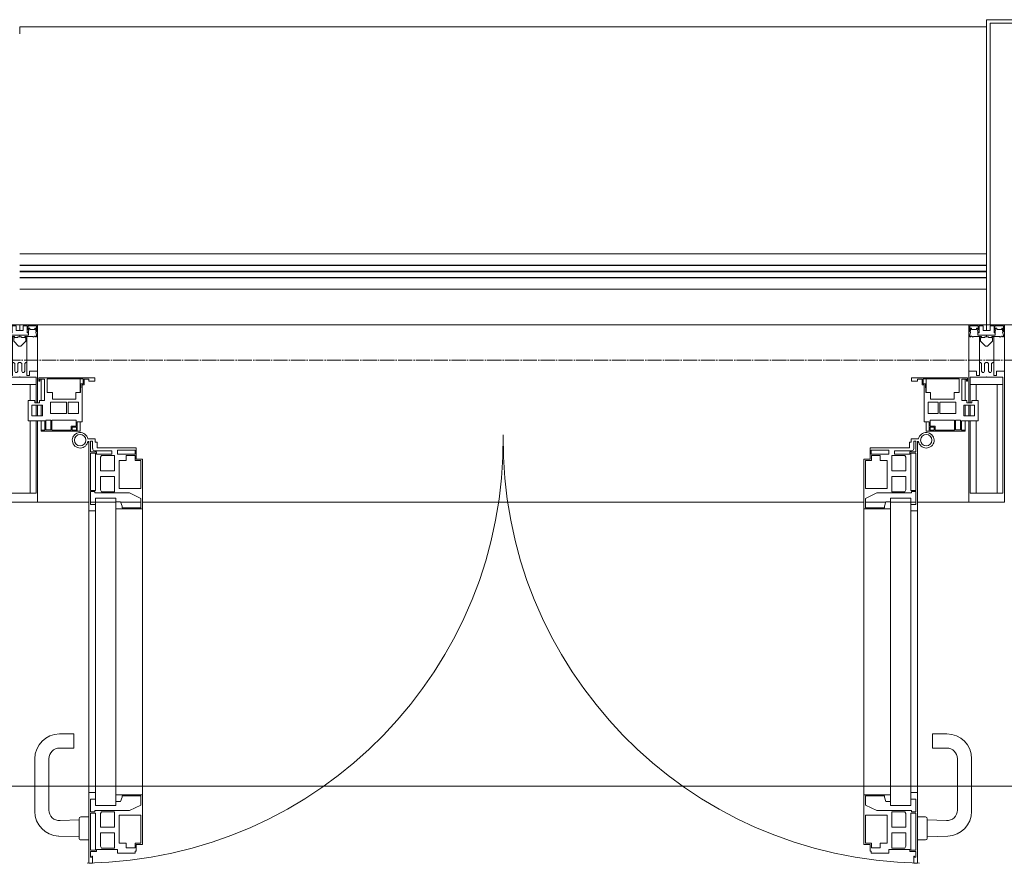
# Model space of a CAD drawing. Header units: millimetres. Extents: x 5617 to 106049, y 7718 to 209339.
# Tile 42 of 63: x 46504 to 47891, y 32391 to 33580. Entities that reach past the tile are written whole.
import ezdxf

# ---------------------------------------------------------------- set-up
doc = ezdxf.new("R2010")
doc.units = ezdxf.units.MM
doc.linetypes.add('ADSK_Линия сетки', pattern=[25, 20, -2.5, 0, -2.5])
for name, color, linetype, lineweight in [('Двери', 7, 'Continuous', 18), ('Импосты витража', 7, 'Continuous', 18), ('Колонны', 7, 'Continuous', 18), ('Ограждение', 7, 'Continuous', 18), ('Оси', 7, 'Continuous', 9), ('Панели витража', 7, 'Continuous', 18), ('Перекрытия', 7, 'Continuous', 18), ('Поручни', 7, 'Continuous', 18), ('Элементы узлов', 7, 'Continuous', 18)]:
    doc.layers.add(name, color=color, linetype=linetype, lineweight=lineweight)

# ---------------------------------------------------------------- blocks, each defined once
blk = doc.blocks.new('135_SLK_K4_AR_rvt-1-МКСС_К4_L18_61_500_')
at = {"layer": 'Перекрытия', "color": 253, "true_color": 0xaaaaaa}
blk.add_line((124100, 32500), (120650, 32500), dxfattribs=at)
blk = doc.blocks.new('Rectangular Mullion - 50Wx250H-V48-МКСС_К4_L18_61_500_')
at = {"layer": 'Элементы узлов', "color": 253, "lineweight": 5, "true_color": 0xaaaaaa}
for p, q in [((-25, 135.1), (-25, 250)), ((-25, 250), (0, 250)), ((25, 250), (0, 250)), ((25, 65.2), (25, 250)), ((-23, 237.3), (0, 237.3)), ((-23, 237.3), (-23, 135.1)), ((-14.9, 135.1), (-14.9, 237.3)), ((23, 237.3), (0, 237.3)), ((14.9, 84), (14.9, 237.3)), ((23, 237.3), (23, 73.6)), ((-25, 113.4), (-25, 128.4)), ((-23, 128.4), (-23, 113.4)), ((-25, 65.2), (-25, 110.1)), ((-23, 110.1), (-23, 73.6)), ((-14.9, 84), (-14.9, 106.6)), ((0, 84), (-23, 84)), ((0, 84), (23, 84)), ((-0.5, 73.6), (-23, 73.6)), ((-14, 71.3), (-14, 65.2)), ((-10, 71.3), (-14, 71.3)), ((-10, 53), (-10, 71.3)), ((0.5, 73.6), (23, 73.6)), ((10, 71.3), (14, 71.3)), ((10, 53), (10, 71.3)), ((14, 71.3), (14, 65.2)), ((-14, 65.2), (-25, 65.2)), ((-7, 65.2), (-5.9, 67.3)), ((-7, 65.2), (-7, 54.7)), ((-4.1, 67.3), (-5.9, 67.3)), ((-4.1, 67.3), (-2.9, 65.1)), ((-2.9, 65.1), (-2.9, 54.6)), ((4.1, 67.3), (2.9, 65.1)), ((2.9, 65.1), (2.9, 54.6)), ((4.1, 67.3), (5.9, 67.3)), ((7, 65.2), (5.9, 67.3)), ((7, 65.2), (7, 54.7)), ((14, 65.2), (25, 65.2)), ((-8.7, 53), (-10, 53)), ((-10, 53), (-10, 17)), ((-8.7, 53), (-7, 54.7)), ((-1.3, 53), (-2.9, 54.6)), ((0, 53), (-1.3, 53)), ((0, 53), (1.3, 53)), ((1.3, 53), (2.9, 54.6)), ((8.7, 53), (7, 54.7)), ((8.7, 53), (10, 53)), ((10, 53), (10, 17)), ((-8.5, 23), (-1.5, 30)), ((-1.5, 30), (0, 30)), ((1.5, 30), (0, 30)), ((8.5, 23), (1.5, 30)), ((-23.8, 14.6), (-25, 14.2)), ((-25, 0), (-25, 14.2)), ((-22.3, 17), (-23.8, 17)), ((-23.8, 17), (-23.8, 14.6)), ((-22.5, 10.6), (-23.8, 14.6)), ((-22.3, 17), (-22.3, 16)), ((-22.3, 16), (-21.3, 16)), ((-19, 17.6), (-21.3, 16)), ((-18.4, 16.6), (-19, 17.6)), ((-7.4, 16.6), (-18.4, 16.6)), ((-12.2, 9), (-12.2, 14.8)), ((-12.2, 14.8), (0, 14.8)), ((-10, 17), (-7.5, 17)), ((-8.5, 18.5), (-8.5, 23)), ((-7.5, 18.5), (-8.5, 18.5)), ((-7.5, 17), (-7.5, 18.5)), ((-7.4, 18), (-7.4, 16.6)), ((-2.6, 18), (-7.4, 18)), ((-2.6, 18), (-2.6, 16.8)), ((-2.6, 16.8), (0, 16.8)), ((2.6, 16.8), (0, 16.8)), ((0, 14.8), (0, 16.8)), ((0, 14.8), (0, 16.8)), ((12.2, 14.8), (0, 14.8)), ((2.6, 18), (2.6, 16.8)), ((2.6, 18), (7.4, 18)), ((7.4, 18), (7.4, 16.6)), ((7.4, 16.6), (18.4, 16.6)), ((7.5, 18.5), (8.5, 18.5)), ((7.5, 17), (7.5, 18.5)), ((10, 17), (7.5, 17)), ((8.5, 18.5), (8.5, 23)), ((12.2, 9), (12.2, 14.8)), ((18.4, 16.6), (19, 17.6)), ((19, 17.6), (21.3, 16)), ((22.3, 16), (21.3, 16)), ((22.3, 17), (22.3, 16)), ((22.3, 17), (23.8, 17)), ((22.5, 10.6), (23.8, 14.6)), ((23.8, 17), (23.8, 14.6)), ((23.8, 14.6), (25, 14.2)), ((25, 0), (25, 14.2)), ((-22.5, 10.6), (-23.7, 9.9)), ((-23.7, 1.3), (-23.7, 9.9)), ((-23.7, 1.3), (-11.8, 1.3)), ((-23.2, 10.2), (-22.5, 8)), ((-22.5, 8), (-22.5, 4.5)), ((-21.3, 4.5), (-22.5, 4.5)), ((-21.3, 4.5), (-21.3, 6.5)), ((-21.3, 6.5), (-14.2, 6.5)), ((-14.2, 6.5), (-14.2, 4.5)), ((-13.2, 4.5), (-14.2, 4.5)), ((-13.2, 4.5), (-12.2, 7.2)), ((-12.7, 7.6), (-11.3, 11.4)), ((-12.7, 7.6), (-11.8, 6.9)), ((-11.8, 1.3), (-11.8, 6.9)), ((-10.5, 11.2), (-11.3, 11.4)), ((-10.5, 1.5), (-10.5, 11.2)), ((-4.8, 1.5), (-10.5, 1.5)), ((0, 8), (-4.8, 8)), ((-4.8, 1.5), (-4.8, 8)), ((0, 0), (0, 8)), ((0, 8), (4.8, 8)), ((0, 0), (0, 8)), ((4.8, 1.5), (4.8, 8)), ((4.8, 1.5), (10.5, 1.5)), ((10.5, 11.2), (11.3, 11.4)), ((10.5, 1.5), (10.5, 11.2)), ((12.7, 7.6), (11.3, 11.4)), ((12.7, 7.6), (11.8, 6.9)), ((11.8, 1.3), (11.8, 6.9)), ((23.7, 1.3), (11.8, 1.3)), ((13.2, 4.5), (12.2, 7.2)), ((13.2, 4.5), (14.2, 4.5)), ((21.3, 6.5), (14.2, 6.5)), ((14.2, 6.5), (14.2, 4.5)), ((21.3, 4.5), (21.3, 6.5)), ((21.3, 4.5), (22.5, 4.5)), ((22.5, 10.6), (23.7, 9.9)), ((23.2, 10.2), (22.5, 8)), ((22.5, 8), (22.5, 4.5)), ((23.7, 1.3), (23.7, 9.9)), ((-25, 0), (0, 0)), ((25, 0), (0, 0))]:
    blk.add_line(p, q, dxfattribs=at)
for centre, start, end in [((-0.5, 73.1), 360, 90), ((0.5, 73.1), 90, 180)]:
    blk.add_arc(centre, 0.5, start, end, dxfattribs=at)
blk = doc.blocks.new('Rectangular Mullion - R_StandardFrame_50Wx250H-V61-МКСС_К4_L18_61_500_')
at = {"layer": 'Импосты витража', "color": 253, "lineweight": 5, "true_color": 0xaaaaaa}
for p, q in [((-25, 135.1), (-25, 250)), ((-25, 250), (25, 250)), ((25, 250), (25, 0)), ((-25, 113.4), (-25, 128.4)), ((-25, 0), (-25, 110.1)), ((0, 0), (-25, 0)), ((25, 0), (5, 0))]:
    blk.add_line(p, q, dxfattribs=at)
blk = doc.blocks.new('A_PAN_ALU_Door_Double - EXT_1_Double_EQ-7512951-МКСС_К4_L18_61_500_')
at = {"layer": 'Двери', "color": 253, "lineweight": 5, "true_color": 0xaaaaaa}
for p, q in [((-583.7, 659.3), (-583.7, 758.9)), ((-583.7, 758.9), (-578.6, 758.9)), ((-583.7, 659.3), (-583.7, 758.9)), ((-583.7, 758.9), (-578.6, 758.9)), ((-581.6, 750.3), (-581.6, 742.3)), ((-579.8, 750.3), (-581.6, 750.3)), ((-581.6, 750.3), (-581.6, 742.3)), ((-579.8, 750.3), (-581.6, 750.3)), ((-579.8, 748.9), (-579.8, 750.3)), ((-579.8, 748.9), (-579.8, 750.3)), ((-578.6, 758.9), (-578.6, 748.9)), ((-578.6, 758.9), (-578.6, 748.9)), ((583.7, 758.9), (578.6, 758.9)), ((578.6, 758.9), (578.6, 748.9)), ((583.7, 758.9), (578.6, 758.9)), ((578.6, 758.9), (578.6, 748.9)), ((579.8, 748.9), (579.8, 750.3)), ((579.8, 750.3), (581.6, 750.3)), ((579.8, 748.9), (579.8, 750.3)), ((579.8, 750.3), (581.6, 750.3)), ((581.6, 750.3), (581.6, 742.3)), ((581.6, 750.3), (581.6, 742.3)), ((583.7, 659.3), (583.7, 758.9)), ((583.7, 659.3), (583.7, 758.9)), ((-581.6, 742.3), (-572.9, 742.3)), ((-581.6, 742.3), (-572.9, 742.3)), ((-581.6, 740.6), (-581.6, 688.2)), ((-574.6, 740.6), (-581.6, 740.6)), ((-581.6, 740.6), (-581.6, 688.2)), ((-574.6, 740.6), (-581.6, 740.6)), ((-578.6, 748.9), (-579.8, 748.9)), ((-578.6, 748.9), (-579.8, 748.9)), ((-574.6, 688.2), (-574.6, 740.6)), ((-574.6, 688.2), (-574.6, 740.6)), ((-572.9, 742.3), (-572.9, 739.3)), ((-572.9, 742.3), (-572.9, 739.3)), ((-572.9, 739.3), (-543.6, 739.3)), ((-572.9, 739.3), (-543.6, 739.3)), ((-566.1, 737.5), (-567.6, 734.8)), ((-566.1, 737.5), (-567.6, 734.8)), ((-547.7, 737.5), (-566.1, 737.5)), ((-547.7, 737.5), (-566.1, 737.5)), ((-547.7, 715.8), (-547.7, 737.5)), ((-547.7, 715.8), (-547.7, 737.5)), ((-543.6, 744.8), (-518.6, 744.8)), ((-543.6, 739.3), (-543.6, 744.8)), ((-543.6, 744.8), (-518.6, 744.8)), ((-543.6, 739.3), (-543.6, 744.8)), ((-531.2, 737.1), (-531.2, 730.5)), ((-518.8, 737.1), (-531.2, 737.1)), ((-531.2, 737.1), (-531.2, 730.5)), ((-518.8, 737.1), (-531.2, 737.1)), ((-518.8, 730.6), (-518.8, 737.1)), ((-518.8, 730.6), (-518.8, 737.1)), ((-518.6, 744.8), (-518.6, 741.8)), ((-518.6, 744.8), (-518.6, 741.8)), ((-518.6, 741.8), (-517.1, 741.8)), ((-518.6, 741.8), (-517.1, 741.8)), ((-517.1, 741.8), (-517.1, 732.3)), ((-517.1, 741.8), (-517.1, 732.3)), ((518.6, 741.8), (517.1, 741.8)), ((517.1, 741.8), (517.1, 732.3)), ((518.6, 741.8), (517.1, 741.8)), ((517.1, 741.8), (517.1, 732.3)), ((543.6, 744.8), (518.6, 744.8)), ((518.6, 744.8), (518.6, 741.8)), ((543.6, 744.8), (518.6, 744.8)), ((518.6, 744.8), (518.6, 741.8)), ((518.8, 730.6), (518.8, 737.1)), ((518.8, 737.1), (531.2, 737.1)), ((518.8, 730.6), (518.8, 737.1)), ((518.8, 737.1), (531.2, 737.1)), ((531.2, 737.1), (531.2, 730.5)), ((531.2, 737.1), (531.2, 730.5)), ((543.6, 739.3), (543.6, 744.8)), ((543.6, 739.3), (543.6, 744.8)), ((572.9, 739.3), (543.6, 739.3)), ((572.9, 739.3), (543.6, 739.3)), ((547.7, 715.8), (547.7, 737.5)), ((547.7, 737.5), (566.1, 737.5)), ((547.7, 715.8), (547.7, 737.5)), ((547.7, 737.5), (566.1, 737.5)), ((566.1, 737.5), (567.6, 734.8)), ((566.1, 737.5), (567.6, 734.8)), ((581.6, 742.3), (572.9, 742.3)), ((572.9, 742.3), (572.9, 739.3)), ((581.6, 742.3), (572.9, 742.3)), ((572.9, 742.3), (572.9, 739.3)), ((574.6, 688.2), (574.6, 740.6)), ((574.6, 740.6), (581.6, 740.6)), ((574.6, 688.2), (574.6, 740.6)), ((574.6, 740.6), (581.6, 740.6)), ((578.6, 748.9), (579.8, 748.9)), ((578.6, 748.9), (579.8, 748.9)), ((581.6, 740.6), (581.6, 688.2)), ((581.6, 740.6), (581.6, 688.2)), ((-567.6, 734.8), (-567.6, 715.8)), ((-567.6, 734.8), (-567.6, 715.8)), ((-541.3, 730.5), (-541.3, 691)), ((-531.2, 730.5), (-541.3, 730.5)), ((-541.3, 730.5), (-541.3, 691)), ((-531.2, 730.5), (-541.3, 730.5)), ((-510.6, 730.6), (-518.8, 730.6)), ((-510.6, 730.6), (-518.8, 730.6)), ((-517.1, 732.3), (-508.2, 732.3)), ((-517.1, 732.3), (-508.2, 732.3)), ((-510.6, 691), (-510.6, 730.6)), ((-510.6, 691), (-510.6, 730.6)), ((-508.2, 732.3), (-508.2, 662.3)), ((-508.2, 732.3), (-508.2, 662.3)), ((517.1, 732.3), (508.2, 732.3)), ((508.2, 732.3), (508.2, 662.3)), ((517.1, 732.3), (508.2, 732.3)), ((508.2, 732.3), (508.2, 662.3)), ((510.6, 691), (510.6, 730.6)), ((510.6, 730.6), (518.8, 730.6)), ((510.6, 691), (510.6, 730.6)), ((510.6, 730.6), (518.8, 730.6)), ((531.2, 730.5), (541.3, 730.5)), ((531.2, 730.5), (541.3, 730.5)), ((541.3, 730.5), (541.3, 691)), ((541.3, 730.5), (541.3, 691)), ((567.6, 734.8), (567.6, 715.8)), ((567.6, 734.8), (567.6, 715.8)), ((-567.6, 715.8), (-547.7, 715.8)), ((-567.6, 715.8), (-547.7, 715.8)), ((-567.6, 708), (-567.6, 688.9)), ((-547.7, 708), (-567.6, 708)), ((-567.6, 708), (-567.6, 688.9)), ((-547.7, 708), (-567.6, 708)), ((-547.7, 686.3), (-547.7, 708)), ((-547.7, 686.3), (-547.7, 708)), ((567.6, 715.8), (547.7, 715.8)), ((567.6, 715.8), (547.7, 715.8)), ((547.7, 708), (567.6, 708)), ((547.7, 686.3), (547.7, 708)), ((547.7, 708), (567.6, 708)), ((547.7, 686.3), (547.7, 708)), ((567.6, 708), (567.6, 688.9)), ((567.6, 708), (567.6, 688.9)), ((-581.6, 688.2), (-574.6, 688.2)), ((-581.6, 688.2), (-574.6, 688.2)), ((-581.6, 686.5), (-581.6, 668.4)), ((-575.4, 686.5), (-581.6, 686.5)), ((-581.6, 686.5), (-581.6, 668.4)), ((-575.4, 686.5), (-581.6, 686.5)), ((-575.4, 684.5), (-575.4, 686.5)), ((-575.4, 684.5), (-575.4, 686.5)), ((-526.4, 684.5), (-575.4, 684.5)), ((-526.4, 684.5), (-575.4, 684.5)), ((-567.6, 688.9), (-566.1, 686.3)), ((-567.6, 688.9), (-566.1, 686.3)), ((-566.1, 686.3), (-547.7, 686.3)), ((-566.1, 686.3), (-547.7, 686.3)), ((-541.3, 691), (-510.6, 691)), ((-541.3, 691), (-510.6, 691)), ((-510.6, 676.8), (-526.4, 684.5)), ((-510.6, 676.8), (-526.4, 684.5)), ((541.3, 691), (510.6, 691)), ((541.3, 691), (510.6, 691)), ((510.6, 676.8), (526.4, 684.5)), ((510.6, 676.8), (526.4, 684.5)), ((526.4, 684.5), (575.4, 684.5)), ((526.4, 684.5), (575.4, 684.5)), ((566.1, 686.3), (547.7, 686.3)), ((566.1, 686.3), (547.7, 686.3)), ((567.6, 688.9), (566.1, 686.3)), ((567.6, 688.9), (566.1, 686.3)), ((581.6, 688.2), (574.6, 688.2)), ((581.6, 688.2), (574.6, 688.2)), ((575.4, 684.5), (575.4, 686.5)), ((575.4, 686.5), (581.6, 686.5)), ((575.4, 684.5), (575.4, 686.5)), ((575.4, 686.5), (581.6, 686.5)), ((581.6, 686.5), (581.6, 668.4)), ((581.6, 686.5), (581.6, 668.4)), ((-583.7, 244.2), (-583.7, 677.3)), ((-581.6, 668.4), (-574.6, 668.4)), ((-581.6, 668.4), (-574.6, 668.4)), ((-574.6, 677.3), (-546, 677.3)), ((-574.6, 244.2), (-574.6, 677.3)), ((-574.6, 668.4), (-574.6, 659.3)), ((-574.6, 668.4), (-574.6, 659.3)), ((-546, 677.3), (-546, 244.2)), ((-546, 672), (-539.3, 672)), ((-546, 662.3), (-546, 672)), ((-546, 672), (-539.3, 672)), ((-546, 662.3), (-546, 672)), ((-539.3, 672), (-537.1, 665.9)), ((-539.3, 672), (-537.1, 665.9)), ((-510.6, 663.8), (-510.6, 676.8)), ((-510.6, 663.8), (-510.6, 676.8)), ((510.6, 663.8), (510.6, 676.8)), ((510.6, 663.8), (510.6, 676.8)), ((539.3, 672), (537.1, 665.9)), ((539.3, 672), (537.1, 665.9)), ((546, 672), (539.3, 672)), ((546, 672), (539.3, 672)), ((546, 677.3), (546, 244.2)), ((574.6, 677.3), (546, 677.3)), ((546, 662.3), (546, 672)), ((546, 662.3), (546, 672)), ((574.6, 244.2), (574.6, 677.3)), ((581.6, 668.4), (574.6, 668.4)), ((574.6, 668.4), (574.6, 659.3)), ((581.6, 668.4), (574.6, 668.4)), ((574.6, 668.4), (574.6, 659.3)), ((583.7, 244.2), (583.7, 677.3)), ((-574.6, 659.3), (-583.7, 659.3)), ((-574.6, 659.3), (-583.7, 659.3)), ((-508.2, 662.3), (-546, 662.3)), ((-508.2, 662.3), (-546, 662.3)), ((-537.1, 665.9), (-537.1, 663.8)), ((-537.1, 665.9), (-537.1, 663.8)), ((-537.1, 663.8), (-510.6, 663.8)), ((-537.1, 663.8), (-510.6, 663.8)), ((-508.2, 662.3), (-508.2, 259.2)), ((508.2, 662.3), (546, 662.3)), ((508.2, 662.3), (546, 662.3)), ((508.2, 662.3), (508.2, 259.2)), ((537.1, 663.8), (510.6, 663.8)), ((537.1, 663.8), (510.6, 663.8)), ((537.1, 665.9), (537.1, 663.8)), ((537.1, 665.9), (537.1, 663.8)), ((574.6, 659.3), (583.7, 659.3)), ((574.6, 659.3), (583.7, 659.3)), ((-583.7, 262.2), (-574.6, 262.2)), ((-583.7, 164.2), (-583.7, 262.2)), ((-581.6, 253.1), (-581.6, 235.1)), ((-574.6, 253.1), (-581.6, 253.1)), ((-574.6, 262.2), (-574.6, 253.1)), ((-546, 259.2), (-508.2, 259.2)), ((-546, 249.6), (-546, 259.2)), ((-537.1, 255.7), (-539.3, 249.6)), ((-537.1, 257.7), (-537.1, 255.7)), ((-510.6, 257.7), (-537.1, 257.7)), ((-510.6, 244.7), (-510.6, 257.7)), ((-508.2, 259.2), (-508.2, 189.3)), ((546, 259.2), (508.2, 259.2)), ((508.2, 259.2), (508.2, 189.3)), ((510.6, 244.7), (510.6, 257.7)), ((510.6, 257.7), (537.1, 257.7)), ((537.1, 257.7), (537.1, 255.7)), ((537.1, 255.7), (539.3, 249.6)), ((546, 249.6), (546, 259.2)), ((583.7, 262.2), (574.6, 262.2)), ((574.6, 262.2), (574.6, 253.1)), ((574.6, 253.1), (581.6, 253.1)), ((581.6, 253.1), (581.6, 235.1)), ((583.7, 164.2), (583.7, 262.2)), ((-575.4, 237), (-526.4, 237)), ((-575.4, 235.1), (-575.4, 237)), ((-574.6, 244.2), (-546, 244.2)), ((-539.3, 249.6), (-546, 249.6)), ((-526.4, 237), (-510.6, 244.7)), ((526.4, 237), (510.6, 244.7)), ((575.4, 237), (526.4, 237)), ((539.3, 249.6), (546, 249.6)), ((574.6, 244.2), (546, 244.2)), ((575.4, 235.1), (575.4, 237)), ((-581.6, 235.1), (-575.4, 235.1)), ((-581.6, 233.4), (-581.6, 180.9)), ((-574.6, 233.4), (-581.6, 233.4)), ((-574.6, 180.9), (-574.6, 233.4)), ((-566.1, 235.3), (-567.6, 232.6)), ((-567.6, 232.6), (-567.6, 213.6)), ((-547.7, 235.3), (-566.1, 235.3)), ((-547.7, 213.6), (-547.7, 235.3)), ((-541.3, 230.6), (-541.3, 191)), ((-510.6, 230.6), (-541.3, 230.6)), ((-510.6, 191), (-510.6, 230.6)), ((510.6, 230.6), (541.3, 230.6)), ((510.6, 191), (510.6, 230.6)), ((541.3, 230.6), (541.3, 191)), ((547.7, 213.6), (547.7, 235.3)), ((547.7, 235.3), (566.1, 235.3)), ((566.1, 235.3), (567.6, 232.6)), ((567.6, 232.6), (567.6, 213.6)), ((574.6, 233.4), (581.6, 233.4)), ((574.6, 180.9), (574.6, 233.4)), ((581.6, 235.1), (575.4, 235.1)), ((581.6, 233.4), (581.6, 180.9)), ((-567.6, 213.6), (-547.7, 213.6)), ((567.6, 213.6), (547.7, 213.6)), ((-567.6, 205.7), (-567.6, 186.7)), ((-547.7, 205.7), (-567.6, 205.7)), ((-547.7, 184), (-547.7, 205.7)), ((547.7, 205.7), (567.6, 205.7)), ((547.7, 184), (547.7, 205.7)), ((567.6, 205.7), (567.6, 186.7)), ((-581.6, 180.9), (-574.6, 180.9)), ((-572.9, 182.2), (-572.9, 179.2)), ((-551.3, 182.2), (-572.9, 182.2)), ((-567.6, 186.7), (-566.1, 184)), ((-566.1, 184), (-547.7, 184)), ((-551.3, 177.5), (-551.3, 182.2)), ((-543.6, 182.2), (-543.6, 176.7)), ((-518.6, 182.2), (-543.6, 182.2)), ((-541.3, 191), (-531.2, 191)), ((-531.2, 191), (-531.2, 184.4)), ((-531.2, 184.4), (-518.8, 184.4)), ((-518.8, 191), (-510.6, 191)), ((-518.8, 184.4), (-518.8, 191)), ((-518.6, 176.7), (-518.6, 182.2)), ((-517.1, 189.3), (-517.1, 173.3)), ((-508.2, 189.3), (-517.1, 189.3)), ((508.2, 189.3), (517.1, 189.3)), ((518.8, 191), (510.6, 191)), ((517.1, 189.3), (517.1, 173.3)), ((518.6, 182.2), (543.6, 182.2)), ((518.6, 176.7), (518.6, 182.2)), ((518.8, 184.4), (518.8, 191)), ((531.2, 184.4), (518.8, 184.4)), ((541.3, 191), (531.2, 191)), ((531.2, 191), (531.2, 184.4)), ((543.6, 182.2), (543.6, 176.7)), ((566.1, 184), (547.7, 184)), ((551.3, 177.5), (551.3, 182.2)), ((551.3, 182.2), (572.9, 182.2)), ((567.6, 186.7), (566.1, 184)), ((572.9, 182.2), (572.9, 179.2)), ((581.6, 180.9), (574.6, 180.9)), ((-581.6, 179.2), (-581.6, 164.2)), ((-572.9, 179.2), (-581.6, 179.2)), ((-578.6, 164.2), (-578.6, 174.5)), ((-575.5, 177.5), (-551.3, 177.5)), ((-572.4, 173.3), (-572.4, 165.6)), ((-517.1, 173.3), (-572.4, 173.3)), ((-543.6, 176.7), (-518.6, 176.7)), ((517.1, 173.3), (572.4, 173.3)), ((543.6, 176.7), (518.6, 176.7)), ((575.5, 177.5), (551.3, 177.5)), ((572.4, 173.3), (572.4, 165.6)), ((572.9, 179.2), (581.6, 179.2)), ((578.6, 164.2), (578.6, 174.5)), ((581.6, 179.2), (581.6, 164.2)), ((-575.1, 160.7), (-585.4, 160.7)), ((-581.6, 164.2), (-578.6, 164.2)), ((-575.1, 165.6), (-575.1, 160.7)), ((-572.4, 165.6), (-575.1, 165.6)), ((572.4, 165.6), (575.1, 165.6)), ((575.1, 165.6), (575.1, 160.7)), ((575.1, 160.7), (585.4, 160.7)), ((581.6, 164.2), (578.6, 164.2))]:
    blk.add_line(p, q, dxfattribs=at)
at = {"layer": 'Двери', "lineweight": 5}
for p, q in [((-597.6, 721.7), (-626.4, 720.7)), ((-597.6, 723.5), (-597.6, 696)), ((-583.6, 726), (-595.1, 726)), ((583.6, 726), (595.1, 726)), ((597.6, 723.5), (597.6, 696)), ((597.6, 721.7), (626.4, 720.7)), ((-624.5, 698.8), (-597.6, 697.7)), ((624.5, 698.8), (597.6, 697.7)), ((-660.1, 685.7), (-660.1, 611.5)), ((-640.1, 611.5), (-640.1, 683.8)), ((-595.1, 693.5), (-583.6, 693.5)), ((595.1, 693.5), (583.6, 693.5)), ((640.1, 611.5), (640.1, 683.8)), ((660.1, 685.7), (660.1, 611.5)), ((-605.1, 596.5), (-625.1, 596.5)), ((-605.1, 576.5), (-605.1, 596.5)), ((605.1, 576.5), (605.1, 596.5)), ((605.1, 596.5), (625.1, 596.5)), ((-625.1, 576.5), (-605.1, 576.5)), ((625.1, 576.5), (605.1, 576.5))]:
    blk.add_line(p, q, dxfattribs=at)
at = {"layer": 'Двери', "color": 254, "lineweight": 5, "true_color": 0xd4d4d4}
for centre, start, end in [((-596.2, 162.6), 359.296, 89.0613), ((596.2, 162.6), 90.9387, 180.704)]:
    blk.add_arc(centre, 596.2, start, end, dxfattribs=at)
at = {"layer": 'Двери', "lineweight": 5}
for centre, radius, start, end in [((-595.1, 723.5), 2.5, 90, 180), ((595.1, 723.5), 2.5, 360, 90), ((-625.1, 685.7), 35, 92.1945, 180), ((625.1, 685.7), 35, 360, 87.8055), ((-625.1, 683.8), 15, 87.8056, 180), ((-595.1, 696), 2.5, 180, 270), ((595.1, 696), 2.5, 270, 360), ((625.1, 683.8), 15, 0, 92.1944), ((-625.1, 611.5), 35, 180, 270), ((-625.1, 611.5), 15, 180, 270), ((625.1, 611.5), 35, 270, 360), ((625.1, 611.5), 15, 270, 360)]:
    blk.add_arc(centre, radius, start, end, dxfattribs=at)
at = {"layer": 'Двери', "color": 253, "lineweight": 5, "true_color": 0xaaaaaa}
for centre, radius, start, end in [((-596.2, 162.7), 11, 16.047, 350.0284), ((-596.2, 162.6), 8, 90, 270), ((-596.2, 162.6), 8, 270, 90), ((-575.5, 174.5), 3, 90, 180), ((575.5, 174.5), 3, 360, 90), ((596.2, 162.7), 11, 189.9716, 163.953), ((596.2, 162.6), 8, 90, 270), ((596.2, 162.6), 8, 270, 90), ((-583.7, 166.3), 2.03, 196.0721, 270), ((583.7, 166.3), 2.03, 270, 343.9279)]:
    blk.add_arc(centre, radius, start, end, dxfattribs=at)
at = {"layer": 'Панели витража', "color": 253, "lineweight": 5, "true_color": 0xaaaaaa}
for p, q in [((-600.3, 150), (-651.2, 150)), ((-651.2, 150), (-651.2, 148.5)), ((-651.2, 148.5), (-645.9, 148.5)), ((-651.2, 148.5), (-651.2, 135.1)), ((-645.9, 148.5), (-645.9, 135.1)), ((-644.3, 134.5), (-644.3, 148.2)), ((-644.3, 148.2), (-637.3, 148.2)), ((-637.3, 148.2), (-637.3, 134.5)), ((-635.9, 134.2), (-635.9, 148.4)), ((-635.9, 148.4), (-608.9, 148.4)), ((-608.9, 148.4), (-608.9, 142.8)), ((-608.9, 142.8), (-601.9, 142.8)), ((-607.5, 148.7), (-601.5, 148.7)), ((-607.5, 144.4), (-607.5, 148.7)), ((-601.5, 144.4), (-607.5, 144.4)), ((-601.9, 142.8), (-601.9, 134.2)), ((-601.5, 148.7), (-601.5, 144.4)), ((-600.3, 136.5), (-600.3, 150)), ((-596.2, 150), (-600.3, 150)), ((-596.2, 136.5), (-596.2, 150)), ((596.2, 150), (596.2, 136.5)), ((600.3, 150), (596.2, 150)), ((651.2, 150), (600.3, 150)), ((600.3, 150), (600.3, 136.5)), ((601.5, 144.4), (601.5, 148.7)), ((601.5, 148.7), (607.5, 148.7)), ((607.5, 144.4), (601.5, 144.4)), ((601.9, 134.2), (601.9, 142.8)), ((601.9, 142.8), (608.9, 142.8)), ((607.5, 148.7), (607.5, 144.4)), ((608.9, 142.8), (608.9, 148.4)), ((608.9, 148.4), (635.9, 148.4)), ((635.9, 148.4), (635.9, 134.2)), ((637.3, 148.2), (644.3, 148.2)), ((637.3, 134.5), (637.3, 148.2)), ((644.3, 148.2), (644.3, 134.5)), ((645.9, 135.1), (645.9, 148.5)), ((645.9, 148.5), (651.2, 148.5)), ((651.2, 148.5), (651.2, 150)), ((651.2, 135.1), (651.2, 148.5)), ((-645.9, 135.1), (-669.2, 135.1)), ((-669.2, 135.1), (-669.2, 106.6)), ((-664.2, 113.4), (-664.2, 128.4)), ((-664.2, 128.4), (-649.2, 128.4)), ((-651.2, 128.4), (-651.2, 113.4)), ((-649.2, 128.4), (-649.2, 113.4)), ((-637.3, 134.5), (-644.3, 134.5)), ((-637.8, 108.8), (-637.8, 125)), ((-637.8, 125), (-615.2, 125)), ((-601.9, 134.2), (-635.9, 134.2)), ((-615.2, 125), (-615.2, 108.8)), ((-613, 108.8), (-613, 125)), ((-613, 125), (-598.7, 125)), ((-593.3, 136.5), (-600.3, 136.5)), ((-598.7, 125), (-598.7, 108.8)), ((-593.3, 84.8), (-593.3, 136.5)), ((600.3, 136.5), (593.3, 136.5)), ((593.3, 136.5), (593.3, 84.8)), ((598.7, 125), (613, 125)), ((598.7, 108.8), (598.7, 125)), ((635.9, 134.2), (601.9, 134.2)), ((613, 125), (613, 108.8)), ((615.2, 125), (637.8, 125)), ((615.2, 108.8), (615.2, 125)), ((644.3, 134.5), (637.3, 134.5)), ((637.8, 125), (637.8, 108.8)), ((669.2, 135.1), (645.9, 135.1)), ((649.2, 128.4), (664.2, 128.4)), ((649.2, 113.4), (649.2, 128.4)), ((651.2, 113.4), (651.2, 128.4)), ((664.2, 128.4), (664.2, 113.4)), ((669.2, 106.6), (669.2, 135.1)), ((-649.2, 113.4), (-664.2, 113.4)), ((664.2, 113.4), (649.2, 113.4)), ((-669.2, 106.6), (-660.2, 106.6)), ((-660.2, 106.6), (-660.2, 110.1)), ((-660.2, 110.1), (-653.3, 110.1)), ((-653.3, 110.1), (-653.3, 106.6)), ((-653.3, 106.6), (-646.3, 106.6)), ((-651.2, 106.6), (-651.2, 76.7)), ((-646.3, 106.6), (-646.3, 76.7)), ((-615.2, 108.8), (-637.8, 108.8)), ((-635.3, 95.5), (-635.3, 105)), ((-635.3, 105), (-602.1, 105)), ((-598.7, 108.8), (-613, 108.8)), ((-602.1, 105), (-602.1, 95.5)), ((613, 108.8), (598.7, 108.8)), ((602.1, 95.5), (602.1, 105)), ((602.1, 105), (635.3, 105)), ((637.8, 108.8), (615.2, 108.8)), ((635.3, 105), (635.3, 95.5)), ((646.3, 76.7), (646.3, 106.6)), ((646.3, 106.6), (653.3, 106.6)), ((651.2, 76.7), (651.2, 106.6)), ((653.3, 106.6), (653.3, 110.1)), ((653.3, 110.1), (660.2, 110.1)), ((660.2, 110.1), (660.2, 106.6)), ((660.2, 106.6), (669.2, 106.6)), ((-642.4, 76.3), (-642.4, 95.5)), ((-642.4, 95.5), (-635.3, 95.5)), ((-602.1, 95.5), (-595.8, 95.5)), ((-596.2, 76.2), (-596.2, 95.5)), ((-595.8, 95.5), (-595.8, 89)), ((-595.8, 89), (-595, 88.2)), ((-595, 88.2), (-595, 83.1)), ((-590.3, 84.8), (-593.3, 84.8)), ((-590.3, 76.5), (-590.3, 84.8)), ((593.3, 84.8), (590.3, 84.8)), ((590.3, 84.8), (590.3, 76.5)), ((595, 88.2), (595.8, 89)), ((595, 83.1), (595, 88.2)), ((595.8, 89), (595.8, 95.5)), ((595.8, 95.5), (602.1, 95.5)), ((596.2, 95.5), (596.2, 76.2)), ((635.3, 95.5), (642.4, 95.5)), ((642.4, 95.5), (642.4, 76.3)), ((-652.8, 79.5), (-654.3, 79.5)), ((-654.3, 79.5), (-654.3, 74.5)), ((-654.3, 74.5), (-575.3, 74.5)), ((-652.8, 76.7), (-652.8, 79.5)), ((-646.3, 76.7), (-652.8, 76.7)), ((-592, 76.3), (-642.4, 76.3)), ((-595, 83.1), (-592, 83.1)), ((-592, 83.1), (-592, 76.3)), ((-583.9, 76.5), (-590.3, 76.5)), ((-575.3, 79.5), (-583.9, 79.5)), ((-583.9, 79.5), (-583.9, 76.5)), ((-575.3, 74.5), (-575.3, 79.5)), ((583.9, 79.5), (575.3, 79.5)), ((575.3, 79.5), (575.3, 74.5)), ((575.3, 74.5), (654.3, 74.5)), ((583.9, 76.5), (583.9, 79.5)), ((590.3, 76.5), (583.9, 76.5)), ((592, 76.3), (592, 83.1)), ((592, 83.1), (595, 83.1)), ((642.4, 76.3), (592, 76.3)), ((652.8, 76.7), (646.3, 76.7)), ((654.3, 79.5), (652.8, 79.5)), ((652.8, 79.5), (652.8, 76.7)), ((654.3, 74.5), (654.3, 79.5))]:
    blk.add_line(p, q, dxfattribs=at)
blk = doc.blocks.new('Rectangular Mullion - R_StandardFrame_50Wx250H-V62-МКСС_К4_L18_61_500_')
at = {"layer": 'Импосты витража', "color": 253, "lineweight": 5, "true_color": 0xaaaaaa}
for p, q in [((132872.5, 33150), (131560, 33150)), ((131632.5, 32900), (131560, 32900)), ((131670.3, 32900), (131634.6, 32900)), ((131705.7, 32900), (131677.1, 32900)), ((132724.5, 32900), (131708, 32900)), ((132755.4, 32900), (132726.8, 32900)), ((132797.9, 32900), (132762.2, 32900)), ((132872.5, 32900), (132800, 32900))]:
    blk.add_line(p, q, dxfattribs=at)
blk = doc.blocks.new('Rectangular Mullion - 50Wx250H-V46-МКСС_К4_L18_61_500_')
at = {"layer": 'Элементы узлов', "color": 253, "lineweight": 5, "true_color": 0xaaaaaa}
for p, q in [((-25, 65.2), (-25, 250)), ((-25, 250), (0, 250)), ((25, 250), (0, 250)), ((25, 135.1), (25, 250)), ((-23, 237.3), (0, 237.3)), ((-23, 237.3), (-23, 73.6)), ((-14.9, 84), (-14.9, 237.3)), ((23, 237.3), (0, 237.3)), ((14.9, 135.1), (14.9, 237.3)), ((23, 237.3), (23, 135.1)), ((23, 128.4), (23, 113.4)), ((25, 113.4), (25, 128.4)), ((14.9, 84), (14.9, 106.6)), ((23, 110.1), (23, 73.6)), ((25, 65.2), (25, 110.1)), ((0, 84), (-23, 84)), ((0, 84), (23, 84)), ((-0.5, 73.6), (-23, 73.6)), ((-14, 71.3), (-14, 65.2)), ((-10, 71.3), (-14, 71.3)), ((-10, 53), (-10, 71.3)), ((0.5, 73.6), (23, 73.6)), ((10, 71.3), (14, 71.3)), ((10, 53), (10, 71.3)), ((14, 71.3), (14, 65.2)), ((-14, 65.2), (-25, 65.2)), ((-7, 65.2), (-5.9, 67.3)), ((-7, 65.2), (-7, 54.7)), ((-4.1, 67.3), (-5.9, 67.3)), ((-4.1, 67.3), (-2.9, 65.1)), ((-2.9, 65.1), (-2.9, 54.6)), ((4.1, 67.3), (2.9, 65.1)), ((2.9, 65.1), (2.9, 54.6)), ((4.1, 67.3), (5.9, 67.3)), ((7, 65.2), (5.9, 67.3)), ((7, 65.2), (7, 54.7)), ((14, 65.2), (25, 65.2)), ((-8.7, 53), (-10, 53)), ((-10, 53), (-10, 17)), ((-8.7, 53), (-7, 54.7)), ((-1.3, 53), (-2.9, 54.6)), ((0, 53), (-1.3, 53)), ((0, 53), (1.3, 53)), ((1.3, 53), (2.9, 54.6)), ((8.7, 53), (7, 54.7)), ((8.7, 53), (10, 53)), ((10, 53), (10, 17)), ((-8.5, 23), (-1.5, 30)), ((-1.5, 30), (0, 30)), ((1.5, 30), (0, 30)), ((8.5, 23), (1.5, 30)), ((-23.8, 14.6), (-25, 14.2)), ((-25, 0), (-25, 14.2)), ((-22.3, 17), (-23.8, 17)), ((-23.8, 17), (-23.8, 14.6)), ((-22.5, 10.6), (-23.8, 14.6)), ((-22.3, 17), (-22.3, 16)), ((-22.3, 16), (-21.3, 16)), ((-19, 17.6), (-21.3, 16)), ((-18.4, 16.6), (-19, 17.6)), ((-7.4, 16.6), (-18.4, 16.6)), ((-12.2, 9), (-12.2, 14.8)), ((-12.2, 14.8), (0, 14.8)), ((-10, 17), (-7.5, 17)), ((-8.5, 18.5), (-8.5, 23)), ((-7.5, 18.5), (-8.5, 18.5)), ((-7.5, 17), (-7.5, 18.5)), ((-7.4, 18), (-7.4, 16.6)), ((-2.6, 18), (-7.4, 18)), ((-2.6, 18), (-2.6, 16.8)), ((-2.6, 16.8), (0, 16.8)), ((2.6, 16.8), (0, 16.8)), ((0, 14.8), (0, 16.8)), ((0, 14.8), (0, 16.8)), ((12.2, 14.8), (0, 14.8)), ((2.6, 18), (2.6, 16.8)), ((2.6, 18), (7.4, 18)), ((7.4, 18), (7.4, 16.6)), ((7.4, 16.6), (18.4, 16.6)), ((7.5, 18.5), (8.5, 18.5)), ((7.5, 17), (7.5, 18.5)), ((10, 17), (7.5, 17)), ((8.5, 18.5), (8.5, 23)), ((12.2, 9), (12.2, 14.8)), ((18.4, 16.6), (19, 17.6)), ((19, 17.6), (21.3, 16)), ((22.3, 16), (21.3, 16)), ((22.3, 17), (22.3, 16)), ((22.3, 17), (23.8, 17)), ((22.5, 10.6), (23.8, 14.6)), ((23.8, 17), (23.8, 14.6)), ((23.8, 14.6), (25, 14.2)), ((25, 0), (25, 14.2)), ((-22.5, 10.6), (-23.7, 9.9)), ((-23.7, 1.3), (-23.7, 9.9)), ((-23.7, 1.3), (-11.8, 1.3)), ((-23.2, 10.2), (-22.5, 8)), ((-22.5, 8), (-22.5, 4.5)), ((-21.3, 4.5), (-22.5, 4.5)), ((-21.3, 4.5), (-21.3, 6.5)), ((-21.3, 6.5), (-14.2, 6.5)), ((-14.2, 6.5), (-14.2, 4.5)), ((-13.2, 4.5), (-14.2, 4.5)), ((-13.2, 4.5), (-12.2, 7.2)), ((-12.7, 7.6), (-11.3, 11.4)), ((-12.7, 7.6), (-11.8, 6.9)), ((-11.8, 1.3), (-11.8, 6.9)), ((-10.5, 11.2), (-11.3, 11.4)), ((-10.5, 1.5), (-10.5, 11.2)), ((-4.8, 1.5), (-10.5, 1.5)), ((0, 8), (-4.8, 8)), ((-4.8, 1.5), (-4.8, 8)), ((0, 0), (0, 8)), ((0, 8), (4.8, 8)), ((0, 0), (0, 8)), ((4.8, 1.5), (4.8, 8)), ((4.8, 1.5), (10.5, 1.5)), ((10.5, 11.2), (11.3, 11.4)), ((10.5, 1.5), (10.5, 11.2)), ((12.7, 7.6), (11.3, 11.4)), ((12.7, 7.6), (11.8, 6.9)), ((11.8, 1.3), (11.8, 6.9)), ((23.7, 1.3), (11.8, 1.3)), ((13.2, 4.5), (12.2, 7.2)), ((13.2, 4.5), (14.2, 4.5)), ((21.3, 6.5), (14.2, 6.5)), ((14.2, 6.5), (14.2, 4.5)), ((21.3, 4.5), (21.3, 6.5)), ((21.3, 4.5), (22.5, 4.5)), ((22.5, 10.6), (23.7, 9.9)), ((23.2, 10.2), (22.5, 8)), ((22.5, 8), (22.5, 4.5)), ((23.7, 1.3), (23.7, 9.9)), ((-25, 0), (0, 0)), ((25, 0), (0, 0))]:
    blk.add_line(p, q, dxfattribs=at)
for centre, start, end in [((-0.5, 73.1), 360, 90), ((0.5, 73.1), 90, 180)]:
    blk.add_arc(centre, 0.5, start, end, dxfattribs=at)
blk = doc.blocks.new('Rectangular Mullion - R_StandardFrame_50Wx250H-V63-МКСС_К4_L18_61_500_')
at = {"layer": 'Импосты витража', "color": 253, "lineweight": 5, "true_color": 0xaaaaaa}
for p, q in [((-25, 0), (-25, 250)), ((-25, 250), (25, 250)), ((25, 250), (25, 135.1)), ((25, 128.4), (25, 113.4)), ((25, 110.1), (25, 0)), ((-5, 0), (-25, 0)), ((25, 0), (0, 0))]:
    blk.add_line(p, q, dxfattribs=at)
blk = doc.blocks.new('Ограждение - Ограждение-6014820-МКСС_К4_L18_61_500_')
at = {"layer": 'Поручни', "color": 253, "lineweight": 5, "true_color": 0xaaaaaa}
for p, q in [((39347.5, 17850), (37985, 17850)), ((39347.5, 17834), (37985, 17834)), ((39347.5, 17833.5), (37985, 17833.5)), ((39347.5, 17825.5), (37985, 17825.5)), ((39347.5, 17824.5), (37985, 17824.5)), ((39347.5, 17816.5), (37985, 17816.5)), ((39347.5, 17816), (37985, 17816)), ((37985, 17800), (39347.5, 17800))]:
    blk.add_line(p, q, dxfattribs=at)
blk = doc.blocks.new('A_SLK_PAN_Type1 - Прямой тип панели-6538310-МКСС_К4_L18_61_500_')
at = {"layer": 'Колонны', "lineweight": 5}
for p, q in [((-247.5, 0), (-252.5, 0)), ((-252.5, 0), (-252.5, -430)), ((-247.5, -425), (-247.5, 0)), ((227.5, 0), (-227.5, 0)), ((247.5, 0), (247.5, -425)), ((252.5, 0), (247.5, 0)), ((252.5, -430), (252.5, 0)), ((-252.5, -430), (252.5, -430)), ((247.5, -425), (-247.5, -425))]:
    blk.add_line(p, q, dxfattribs=at)
blk = doc.blocks.new('A_OGR_PAN_Отлив - A_OGR_PAN_Отлив-V72-МКСС_К4_L18_61_500_')
at = {"layer": 'Колонны', "color": 253, "lineweight": 5, "true_color": 0xaaaaaa}
for p in [(681.25, 420), (-681.25, 410)]:
    blk.add_line(p, (-681.25, 420), dxfattribs=at)
blk = doc.blocks.new('135_SLK_K4_AR_FCD_rvt-1-МКСС_К4_L18_61_500_')
at = {"layer": 'Импосты витража', "color": 253, "lineweight": 5, "true_color": 0xaaaaaa, "extrusion": (0, 0, -1), "rotation": 180}
for name, p in [('Rectangular Mullion - 50Wx250H-V46-МКСС_К4_L18_61_500_', (-120735, 33150)), ('Rectangular Mullion - R_StandardFrame_50Wx250H-V63-МКСС_К4_L18_61_500_', (-120735, 33150)), ('Rectangular Mullion - 50Wx250H-V48-МКСС_К4_L18_61_500_', (-122097.5, 33150)), ('Rectangular Mullion - R_StandardFrame_50Wx250H-V61-МКСС_К4_L18_61_500_', (-122097.5, 33150))]:
    blk.add_blockref(name, p, dxfattribs=at)
at = {"layer": 'Импосты витража', "color": 253, "lineweight": 5, "true_color": 0xaaaaaa}
blk.add_blockref('Rectangular Mullion - R_StandardFrame_50Wx250H-V62-МКСС_К4_L18_61_500_', (-10800, 0), dxfattribs=at)
at = {"layer": 'Колонны', "color": 253, "lineweight": 5, "true_color": 0xaaaaaa, "rotation": 180}
blk.add_blockref('A_SLK_PAN_Type1 - Прямой тип панели-6538310-МКСС_К4_L18_61_500_', (122350, 33150), dxfattribs=at)
at = {"layer": 'Колонны', "color": 253, "lineweight": 5, "true_color": 0xaaaaaa}
blk.add_blockref('A_OGR_PAN_Отлив - A_OGR_PAN_Отлив-V72-МКСС_К4_L18_61_500_', (121416.3, 33150), dxfattribs=at)
at = {"layer": 'Ограждение', "color": 253, "lineweight": 5, "true_color": 0xaaaaaa}
blk.add_blockref('Ограждение - Ограждение-6014820-МКСС_К4_L18_61_500_', (82750, 15400), dxfattribs=at)
at = {"layer": 'Панели витража', "color": 253, "lineweight": 5, "true_color": 0xaaaaaa, "rotation": 180}
blk.add_blockref('A_PAN_ALU_Door_Double - EXT_1_Double_EQ-7512951-МКСС_К4_L18_61_500_', (121416.3, 33150), dxfattribs=at)

msp = doc.modelspace()

# ---------------------------------------------------------------- linework, layer by layer
at = {"layer": 'Оси', "linetype": 'ADSK_Линия сетки'}
msp.add_line((62569, 33100), (24700.4, 33100), dxfattribs=at)

# ---------------------------------------------------------------- block references
at = {"lineweight": 5}
for name in ['135_SLK_K4_AR_FCD_rvt-1-МКСС_К4_L18_61_500_', '135_SLK_K4_AR_rvt-1-МКСС_К4_L18_61_500_']:
    msp.add_blockref(name, (-74231, 0), dxfattribs=at)

doc.saveas('drawing.dxf')
